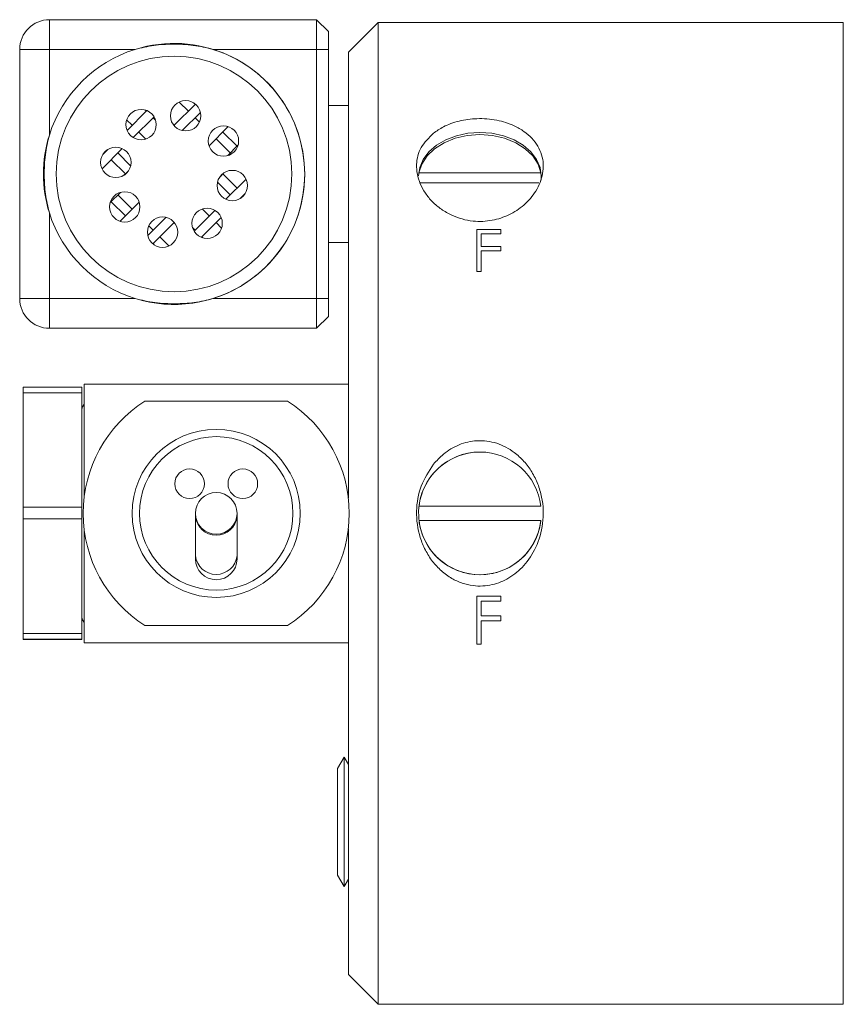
# Model space of a CAD drawing. Header units: inches. Extents: x 1.42 to 7.57, y 1.63 to 8.46.
# Tile 2 of 16: x 4.65 to 5.51, y 1.74 to 2.78. Entities that reach past the tile are written whole.
import ezdxf

# ---------------------------------------------------------------- set-up
doc = ezdxf.new("R2010")
doc.units = ezdxf.units.IN
doc.header["$MEASUREMENT"] = 0

msp = doc.modelspace()

# ---------------------------------------------------------------- linework, layer by layer
at = {"color": 7, "linetype": 'Continuous', "lineweight": 15}
for p, q in [((4.6778, 2.7468), (4.6778, 2.7781)), ((4.6778, 2.7781), (4.959, 2.7781)), ((4.959, 2.7468), (4.959, 2.7781)), ((4.9715, 2.7656), (4.959, 2.7781)), ((5.0237, 2.7752), (4.9925, 2.744)), ((5.5135, 2.7752), (5.0237, 2.7752)), ((5.0237, 1.741), (5.0237, 2.7752)), ((4.9715, 2.7656), (4.9715, 2.7468)), ((4.6778, 2.7468), (4.6465, 2.7468)), ((4.6465, 2.4843), (4.6465, 2.7468)), ((4.768, 2.7468), (4.6778, 2.7468)), ((4.6778, 2.7468), (4.6778, 2.6566)), ((4.959, 2.7468), (4.85, 2.7468)), ((4.959, 2.4843), (4.959, 2.7468)), ((4.9715, 2.7468), (4.959, 2.7468)), ((4.9715, 2.7468), (4.9715, 2.4843)), ((4.9925, 2.3943), (4.9925, 2.744)), ((4.8314, 2.6892), (4.8089, 2.6667)), ((4.8241, 2.6819), (4.8145, 2.6914)), ((4.8311, 2.689), (4.8295, 2.6906)), ((4.9925, 2.6877), (4.9715, 2.6877)), ((4.7803, 2.6824), (4.7595, 2.6615)), ((4.788, 2.6759), (4.766, 2.6539)), ((4.7799, 2.6819), (4.7789, 2.6829)), ((4.8368, 2.6805), (4.8176, 2.6613)), ((4.7648, 2.6669), (4.7591, 2.6726)), ((4.7896, 2.6721), (4.7869, 2.6748)), ((4.809, 2.6669), (4.8079, 2.668)), ((4.8357, 2.6702), (4.8311, 2.6748)), ((4.866, 2.6655), (4.8458, 2.6453)), ((4.7793, 2.6524), (4.7719, 2.6598)), ((4.8753, 2.6448), (4.8603, 2.6598)), ((4.8682, 2.6377), (4.8532, 2.6527)), ((4.8763, 2.6458), (4.8656, 2.635)), ((4.7544, 2.6423), (4.7332, 2.6211)), ((4.7394, 2.6414), (4.734, 2.6361)), ((4.7357, 2.6377), (4.7354, 2.638)), ((4.7633, 2.6242), (4.7498, 2.6377)), ((4.7578, 2.6156), (4.7427, 2.6306)), ((4.761, 2.6188), (4.7567, 2.6145)), ((4.8614, 2.6167), (4.8571, 2.6124)), ((4.8753, 2.6006), (4.8603, 2.6156)), ((5.1951, 2.6167), (5.0668, 2.6167)), ((4.8682, 2.5935), (4.8547, 2.607)), ((4.8849, 2.6101), (4.8636, 2.5889)), ((5.0672, 2.6061), (5.1931, 2.6061)), ((4.7525, 2.5962), (4.7417, 2.5854)), ((4.7648, 2.5785), (4.7498, 2.5935)), ((4.884, 2.5951), (4.8786, 2.5898)), ((4.8827, 2.5932), (4.8824, 2.5935)), ((4.7578, 2.5714), (4.7427, 2.5864)), ((4.7723, 2.5859), (4.752, 2.5657)), ((4.6778, 2.5746), (4.6778, 2.4843)), ((4.8521, 2.5773), (4.8301, 2.5553)), ((4.8461, 2.5714), (4.8387, 2.5788)), ((4.8004, 2.5699), (4.7813, 2.5507)), ((4.8092, 2.5645), (4.7867, 2.542)), ((4.8101, 2.5632), (4.809, 2.5643)), ((4.8586, 2.5697), (4.8377, 2.5488)), ((4.8589, 2.5586), (4.8532, 2.5643)), ((4.7869, 2.5564), (4.7823, 2.561)), ((4.8311, 2.5564), (4.8284, 2.5591)), ((5.1276, 2.557), (5.153, 2.557)), ((5.1276, 2.513), (5.1276, 2.557)), ((5.1323, 2.5393), (5.1323, 2.5526)), ((5.153, 2.5526), (5.1323, 2.5526)), ((5.153, 2.5526), (5.153, 2.557)), ((4.7885, 2.5406), (4.7869, 2.5422)), ((4.8035, 2.5398), (4.794, 2.5493)), ((4.8392, 2.5483), (4.8382, 2.5493)), ((4.9715, 2.5435), (4.9925, 2.5435)), ((5.1323, 2.5393), (5.153, 2.5393)), ((5.1323, 2.513), (5.1323, 2.5348)), ((5.153, 2.5348), (5.1323, 2.5348)), ((5.153, 2.5348), (5.153, 2.5393)), ((5.1323, 2.513), (5.1276, 2.513)), ((4.6465, 2.4843), (4.6778, 2.4843)), ((4.6778, 2.4843), (4.768, 2.4843)), ((4.6778, 2.4531), (4.6778, 2.4843)), ((4.85, 2.4843), (4.959, 2.4843)), ((4.9715, 2.4843), (4.959, 2.4843)), ((4.959, 2.4531), (4.959, 2.4843)), ((4.9715, 2.4843), (4.9715, 2.4656)), ((4.9715, 2.4656), (4.959, 2.4531)), ((4.959, 2.4531), (4.6778, 2.4531)), ((4.7118, 2.3911), (4.65, 2.3911)), ((4.65, 2.3911), (4.65, 2.3851)), ((4.7118, 2.3911), (4.7118, 2.3851)), ((4.7143, 2.3943), (4.9925, 2.3943)), ((4.7143, 2.2743), (4.7143, 2.3943)), ((4.9925, 2.2743), (4.9925, 2.3943)), ((4.65, 2.3851), (4.7118, 2.3851)), ((4.65, 2.2645), (4.65, 2.3851)), ((4.7118, 2.3851), (4.7118, 2.2645)), ((4.9285, 2.3762), (4.7783, 2.3762)), ((4.7119, 2.3676), (4.7118, 2.3676)), ((4.7118, 2.2645), (4.65, 2.2645)), ((4.65, 2.2645), (4.65, 2.2525)), ((4.7118, 2.2645), (4.7118, 2.2525)), ((5.1951, 2.2656), (5.0668, 2.2656)), ((4.65, 2.2525), (4.7118, 2.2525)), ((4.65, 2.1315), (4.65, 2.2525)), ((4.7118, 2.2525), (4.7118, 2.1315)), ((4.8315, 2.2581), (4.8315, 2.2547)), ((4.8315, 2.2547), (4.8315, 2.2134)), ((4.8753, 2.2547), (4.8753, 2.2581)), ((4.8753, 2.2134), (4.8753, 2.2547)), ((5.0668, 2.2506), (5.1951, 2.2506)), ((4.7143, 2.1218), (4.7143, 2.2419)), ((4.9925, 2.1218), (4.9925, 2.2419)), ((4.8315, 2.2134), (4.8315, 2.2101)), ((4.8753, 2.2101), (4.8753, 2.2134)), ((5.1276, 2.171), (5.153, 2.171)), ((5.1276, 2.1202), (5.1276, 2.171)), ((5.153, 2.1657), (5.153, 2.171)), ((5.1323, 2.15), (5.1323, 2.1657)), ((5.153, 2.1657), (5.1323, 2.1657)), ((4.7118, 2.1486), (4.7119, 2.1486)), ((5.1323, 2.15), (5.153, 2.15)), ((5.153, 2.1448), (5.153, 2.15)), ((4.7783, 2.14), (4.9285, 2.14)), ((5.1323, 2.1202), (5.1323, 2.1448)), ((5.153, 2.1448), (5.1323, 2.1448)), ((4.7118, 2.1315), (4.65, 2.1315)), ((4.65, 2.1315), (4.65, 2.1255)), ((4.7118, 2.1315), (4.7118, 2.1255)), ((4.65, 2.1255), (4.7118, 2.1255)), ((4.65, 2.1251), (4.65, 2.1255)), ((4.7118, 2.1251), (4.65, 2.1251)), ((4.7118, 2.1255), (4.7118, 2.1251)), ((4.7143, 2.1218), (4.9925, 2.1218)), ((4.9925, 1.7722), (4.9925, 2.1218)), ((5.1323, 2.1202), (5.1276, 2.1202)), ((4.988, 2.0013), (4.981, 1.9892)), ((4.988, 2.0013), (4.988, 1.8649)), ((4.9925, 1.9935), (4.988, 2.0013)), ((4.981, 1.9892), (4.981, 1.877)), ((4.981, 1.877), (4.988, 1.8649)), ((4.988, 1.8649), (4.9925, 1.8727)), ((4.9925, 1.7722), (5.0237, 1.741)), ((5.0237, 1.741), (5.5135, 1.741))]:
    msp.add_line(p, q, dxfattribs=at)
at = {"color": 8, "linetype": 'Continuous', "lineweight": 15}
for p, q in [((5.5135, 2.2581), (5.5135, 2.7752)), ((5.5135, 1.741), (5.5135, 2.2581))]:
    msp.add_line(p, q, dxfattribs=at)
at = {"color": 7, "linetype": 'Continuous', "lineweight": 15, "flags": 128}
for points in [[(5.0664, 2.6135), (5.0664, 2.6136), (5.0676, 2.6225), (5.0713, 2.631), (5.0772, 2.6389), (5.0853, 2.6459), (5.0951, 2.6516), (5.1062, 2.6558), (5.1184, 2.6584), (5.131, 2.6592)], [(5.1951, 2.6167), (5.1922, 2.6259), (5.1866, 2.6346), (5.1787, 2.6422), (5.1687, 2.6485), (5.157, 2.6532), (5.1443, 2.6561), (5.131, 2.6571), (5.1176, 2.6561), (5.1049, 2.6532), (5.0933, 2.6485), (5.0832, 2.6422), (5.0753, 2.6346), (5.0697, 2.6259), (5.0668, 2.6167)], [(5.131, 2.6592), (5.1436, 2.6584), (5.1557, 2.6558), (5.1669, 2.6516), (5.1766, 2.6459), (5.1847, 2.6389), (5.1906, 2.631), (5.1943, 2.6225), (5.1956, 2.6136), (5.1953, 2.6092)], [(4.7143, 2.3731), (4.7125, 2.3703), (4.7119, 2.3676)], [(4.7119, 2.1486), (4.7125, 2.1459), (4.7143, 2.1431)]]:
    msp.add_lwpolyline(points, dxfattribs=at)
at = {"color": 7, "linetype": 'Continuous', "lineweight": 15}
for centre, radius in [((4.809, 2.6156), 0.124), ((4.8212, 2.6769), 0.016), ((4.7743, 2.6676), 0.016), ((4.861, 2.6503), 0.016), ((4.7477, 2.6278), 0.016), ((4.8703, 2.6034), 0.016), ((4.7571, 2.5809), 0.016), ((4.8438, 2.5636), 0.016), ((4.7969, 2.5543), 0.016), ((4.8534, 2.2581), 0.0885), ((4.8534, 2.2581), 0.0808), ((4.8254, 2.2893), 0.0156), ((4.8814, 2.2893), 0.0156), ((4.8534, 2.2581), 0.0219)]:
    msp.add_circle(centre, radius, dxfattribs=at)
for centre, radius, start, end in [((4.6778, 2.7468), 0.0313, 90, 180), ((4.809, 2.6156), 0.1375, 303.768, 107.3414), ((4.809, 2.6156), 0.1375, 107.3414, 162.6586), ((4.809, 2.6156), 0.1375, 287.3414, 72.6586), ((4.809, 2.6156), 0.1375, 162.6586, 197.3414), ((4.809, 2.6156), 0.1375, 197.3414, 252.6586), ((4.809, 2.6156), 0.1375, 252.6586, 303.768), ((4.6778, 2.4843), 0.0313, 180, 270), ((4.8534, 2.2581), 0.14, 122.4617, 237.5383), ((4.8534, 2.2581), 0.14, 302.4617, 57.5383), ((5.131, 2.2581), 0.0646, 90, 352.775), ((5.131, 2.2581), 0.0646, 6.6677, 173.3323), ((5.131, 2.2581), 0.0646, 6.667, 90), ((5.131, 2.2581), 0.0646, 186.6677, 353.3323), ((4.8534, 2.2101), 0.0219, 180, 0)]:
    msp.add_arc(centre, radius, start, end, dxfattribs=at)
at = {"color": 8, "linetype": 'Continuous', "lineweight": 15}
for centre in [(4.8534, 2.2571), (4.8534, 2.2158)]:
    msp.add_arc(centre, 0.022, 186.234, 353.766, dxfattribs=at)
at = {"color": 7, "linetype": 'Continuous', "lineweight": 15}
for points, knots in [([(4.85, 2.7468), (4.8431, 2.7485), (4.8291, 2.7518), (4.8081, 2.7526), (4.7875, 2.7516), (4.7746, 2.7484), (4.768, 2.7468)], [0, 0, 0, 0, 0.256019, 0.51882, 0.757249, 1, 1, 1, 1]), ([(5.082, 2.6585), (5.0772, 2.6537), (5.0675, 2.6441), (5.0629, 2.6253), (5.066, 2.6085), (5.0732, 2.5953), (5.0807, 2.5862), (5.0901, 2.5782), (5.1007, 2.5721), (5.1121, 2.5679), (5.1264, 2.5651), (5.1438, 2.5659), (5.1623, 2.5721), (5.1785, 2.5828), (5.1913, 2.598), (5.1985, 2.6166), (5.1976, 2.6329), (5.1922, 2.6451), (5.186, 2.6534), (5.1776, 2.6606), (5.1657, 2.6675), (5.149, 2.6729), (5.1283, 2.6746), (5.1087, 2.6718), (5.0931, 2.6662), (5.0854, 2.6608), (5.082, 2.6585)], [0, 0, 0, 0, 0.058892, 0.11835, 0.181165, 0.212837, 0.244494, 0.274765, 0.305004, 0.331542, 0.358058, 0.402796, 0.444966, 0.49024, 0.541816, 0.599972, 0.662188, 0.693943, 0.725688, 0.756608, 0.787501, 0.834074, 0.880821, 0.923403, 0.966541, 1, 1, 1, 1]), ([(4.6778, 2.6566), (4.6761, 2.6497), (4.6728, 2.6357), (4.6721, 2.6147), (4.6731, 2.5941), (4.6762, 2.5811), (4.6778, 2.5746)], [0, 0, 0, 0, 0.256019, 0.51882, 0.75725, 1, 1, 1, 1]), ([(4.768, 2.4843), (4.7749, 2.4827), (4.7889, 2.4794), (4.8099, 2.4786), (4.8305, 2.4796), (4.8435, 2.4828), (4.85, 2.4843)], [0, 0, 0, 0, 0.256019, 0.518821, 0.75725, 1, 1, 1, 1]), ([(5.082, 2.3098), (5.0772, 2.3024), (5.0675, 2.2874), (5.0629, 2.26), (5.066, 2.2368), (5.0732, 2.2193), (5.0807, 2.2074), (5.0901, 2.1973), (5.1007, 2.1895), (5.1121, 2.1843), (5.1264, 2.1809), (5.1438, 2.1819), (5.1623, 2.1895), (5.1785, 2.203), (5.1913, 2.2227), (5.1985, 2.2478), (5.1976, 2.271), (5.1922, 2.2891), (5.186, 2.3018), (5.1776, 2.3131), (5.1657, 2.3242), (5.149, 2.3331), (5.1283, 2.3358), (5.1087, 2.3312), (5.0931, 2.322), (5.0854, 2.3135), (5.082, 2.3098)], [0, 0, 0, 0, 0.058892, 0.11835, 0.181165, 0.212837, 0.244494, 0.274765, 0.305004, 0.331542, 0.358058, 0.402796, 0.444966, 0.49024, 0.541816, 0.599972, 0.662188, 0.693943, 0.725688, 0.756608, 0.787501, 0.834074, 0.880821, 0.923403, 0.966541, 1, 1, 1, 1])]:
    msp.add_open_spline(points, degree=3, knots=knots, dxfattribs=at)

doc.saveas('drawing.dxf')
